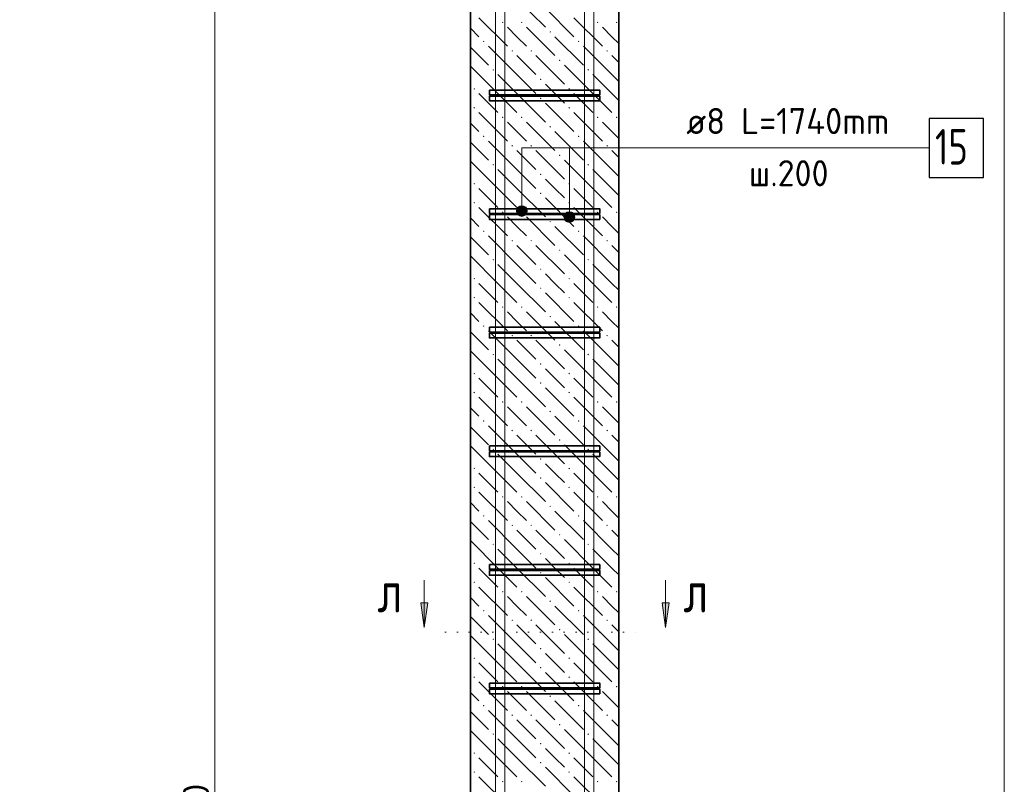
# Model space of a CAD drawing. Header units: millimetres. Extents: x 0 to 59400, y 0 to 42000.
# Tile 7 of 21: x 5200 to 13500, y 22113 to 28559. Entities that reach past the tile are written whole.
import ezdxf

# ---------------------------------------------------------------- set-up
doc = ezdxf.new("R2010")
doc.units = ezdxf.units.MM
doc.linetypes.add('______2', pattern=[270, 200, -70])
doc.linetypes.add('______9', pattern=[100, 0, -100])
for name, color, linetype, lineweight in [('S1 Продольная арматура', 52, 'Continuous', 25), ('Standard', 7, 'Continuous', 25), ('Позиционная метка линия выноска', 7, 'Continuous', 13), ('Размерная линия_ общее', 7, 'Continuous', 13), ('Узлы символ', 7, 'Continuous', 25), ('Хомут', 52, 'Continuous', 25)]:
    doc.layers.add(name, color=color, linetype=linetype, lineweight=lineweight)
doc.layers.add('ЖБ Пилон', color=7, linetype='______2', lineweight=13, true_color=0xa0a0a0)
doc.styles.add('ISOCPEUR', font='txt')

msp = doc.modelspace()

# ---------------------------------------------------------------- hatches: boundary and pattern name
at = {"layer": 'ЖБ Пилон', "linetype": 'Continuous', "lineweight": 18, "transparency": 33554687}
for points in [[(9265.2, 28536.1), (9271.7, 28542.6), (9278.2, 28536.1), (9271.7, 28529.6)], [(9425.2, 28536.1), (9431.7, 28542.6), (9438.2, 28536.1), (9431.7, 28529.6)], [(10065.2, 28536.1), (10071.7, 28542.6), (10078.2, 28536.1), (10071.7, 28529.6)], [(10225.2, 28536.1), (10231.7, 28542.6), (10238.2, 28536.1), (10231.7, 28529.6)], [(9665.2, 28456.1), (9671.7, 28462.6), (9678.2, 28456.1), (9671.7, 28449.6)], [(9105.2, 28376.1), (9111.7, 28382.6), (9118.2, 28376.1), (9111.7, 28369.6)], [(9905.2, 28376.1), (9911.7, 28382.6), (9918.2, 28376.1), (9911.7, 28369.6)], [(9345.2, 28296.1), (9351.7, 28302.6), (9358.2, 28296.1), (9351.7, 28289.6)], [(9505.2, 28296.1), (9511.7, 28302.6), (9518.2, 28296.1), (9511.7, 28289.6)], [(9745.2, 28216.1), (9751.7, 28222.6), (9758.2, 28216.1), (9751.7, 28209.6)], [(10145.2, 28296.1), (10151.7, 28302.6), (10158.2, 28296.1), (10151.7, 28289.6)], [(9185.2, 28136.1), (9191.7, 28142.6), (9198.2, 28136.1), (9191.7, 28129.6)], [(9985.2, 28136.1), (9991.7, 28142.6), (9998.2, 28136.1), (9991.7, 28129.6)], [(9585.2, 28056.1), (9591.7, 28062.6), (9598.2, 28056.1), (9591.7, 28049.6)], [(9025.2, 27976.1), (9031.7, 27982.6), (9038.2, 27976.1), (9031.7, 27969.6)], [(9825.2, 27976.1), (9831.7, 27982.6), (9838.2, 27976.1), (9831.7, 27969.6)], [(9585.2, 27896.1), (9591.7, 27902.6), (9598.2, 27896.1), (9591.7, 27889.6)], [(9025.2, 27816.1), (9031.7, 27822.6), (9038.2, 27816.1), (9031.7, 27809.6)], [(9825.2, 27816.1), (9831.7, 27822.6), (9838.2, 27816.1), (9831.7, 27809.6)], [(9265.2, 27736.1), (9271.7, 27742.6), (9278.2, 27736.1), (9271.7, 27729.6)], [(9425.2, 27736.1), (9431.7, 27742.6), (9438.2, 27736.1), (9431.7, 27729.6)], [(10065.2, 27736.1), (10071.7, 27742.6), (10078.2, 27736.1), (10071.7, 27729.6)], [(10225.2, 27736.1), (10231.7, 27742.6), (10238.2, 27736.1), (10231.7, 27729.6)], [(9665.2, 27656.1), (9671.7, 27662.6), (9678.2, 27656.1), (9671.7, 27649.6)], [(9105.2, 27576.1), (9111.7, 27582.6), (9118.2, 27576.1), (9111.7, 27569.6)], [(9905.2, 27576.1), (9911.7, 27582.6), (9918.2, 27576.1), (9911.7, 27569.6)], [(9345.2, 27496.1), (9351.7, 27502.6), (9358.2, 27496.1), (9351.7, 27489.6)], [(9505.2, 27496.1), (9511.7, 27502.6), (9518.2, 27496.1), (9511.7, 27489.6)], [(10145.2, 27496.1), (10151.7, 27502.6), (10158.2, 27496.1), (10151.7, 27489.6)], [(9745.2, 27416.1), (9751.7, 27422.6), (9758.2, 27416.1), (9751.7, 27409.6)], [(9185.2, 27336.1), (9191.7, 27342.6), (9198.2, 27336.1), (9191.7, 27329.6)], [(9985.2, 27336.1), (9991.7, 27342.6), (9998.2, 27336.1), (9991.7, 27329.6)], [(9585.2, 27256.1), (9591.7, 27262.6), (9598.2, 27256.1), (9591.7, 27249.6)], [(9025.2, 27176.1), (9031.7, 27182.6), (9038.2, 27176.1), (9031.7, 27169.6)], [(9825.2, 27176.1), (9831.7, 27182.6), (9838.2, 27176.1), (9831.7, 27169.6)], [(9585.2, 27096.1), (9591.7, 27102.6), (9598.2, 27096.1), (9591.7, 27089.6)], [(9025.2, 27016.1), (9031.7, 27022.6), (9038.2, 27016.1), (9031.7, 27009.6)], [(9825.2, 27016.1), (9831.7, 27022.6), (9838.2, 27016.1), (9831.7, 27009.6)], [(9265.2, 26936.1), (9271.7, 26942.6), (9278.2, 26936.1), (9271.7, 26929.6)], [(9425.2, 26936.1), (9431.7, 26942.6), (9438.2, 26936.1), (9431.7, 26929.6)], [(10065.2, 26936.1), (10071.7, 26942.6), (10078.2, 26936.1), (10071.7, 26929.6)], [(10225.2, 26936.1), (10231.7, 26942.6), (10238.2, 26936.1), (10231.7, 26929.6)], [(9665.2, 26856.1), (9671.7, 26862.6), (9678.2, 26856.1), (9671.7, 26849.6)], [(9105.2, 26776.1), (9111.7, 26782.6), (9118.2, 26776.1), (9111.7, 26769.6)], [(9905.2, 26776.1), (9911.7, 26782.6), (9918.2, 26776.1), (9911.7, 26769.6)], [(9345.2, 26696.1), (9351.7, 26702.6), (9358.2, 26696.1), (9351.7, 26689.6)], [(9505.2, 26696.1), (9511.7, 26702.6), (9518.2, 26696.1), (9511.7, 26689.6)], [(10145.2, 26696.1), (10151.7, 26702.6), (10158.2, 26696.1), (10151.7, 26689.6)], [(9745.2, 26616.1), (9751.7, 26622.6), (9758.2, 26616.1), (9751.7, 26609.6)], [(9185.2, 26536.1), (9191.7, 26542.6), (9198.2, 26536.1), (9191.7, 26529.6)], [(9985.2, 26536.1), (9991.7, 26542.6), (9998.2, 26536.1), (9991.7, 26529.6)], [(9585.2, 26456.1), (9591.7, 26462.6), (9598.2, 26456.1), (9591.7, 26449.6)], [(9025.2, 26376.1), (9031.7, 26382.6), (9038.2, 26376.1), (9031.7, 26369.6)], [(9825.2, 26376.1), (9831.7, 26382.6), (9838.2, 26376.1), (9831.7, 26369.6)], [(9585.2, 26296.1), (9591.7, 26302.6), (9598.2, 26296.1), (9591.7, 26289.6)], [(9025.2, 26216.1), (9031.7, 26222.6), (9038.2, 26216.1), (9031.7, 26209.6)], [(9825.2, 26216.1), (9831.7, 26222.6), (9838.2, 26216.1), (9831.7, 26209.6)], [(9265.2, 26136.1), (9271.7, 26142.6), (9278.2, 26136.1), (9271.7, 26129.6)], [(9425.2, 26136.1), (9431.7, 26142.6), (9438.2, 26136.1), (9431.7, 26129.6)], [(9665.2, 26056.1), (9671.7, 26062.6), (9678.2, 26056.1), (9671.7, 26049.6)], [(10065.2, 26136.1), (10071.7, 26142.6), (10078.2, 26136.1), (10071.7, 26129.6)], [(10225.2, 26136.1), (10231.7, 26142.6), (10238.2, 26136.1), (10231.7, 26129.6)], [(9105.2, 25976.1), (9111.7, 25982.6), (9118.2, 25976.1), (9111.7, 25969.6)], [(9905.2, 25976.1), (9911.7, 25982.6), (9918.2, 25976.1), (9911.7, 25969.6)], [(9345.2, 25896.1), (9351.7, 25902.6), (9358.2, 25896.1), (9351.7, 25889.6)], [(9505.2, 25896.1), (9511.7, 25902.6), (9518.2, 25896.1), (9511.7, 25889.6)], [(10145.2, 25896.1), (10151.7, 25902.6), (10158.2, 25896.1), (10151.7, 25889.6)], [(9745.2, 25816.1), (9751.7, 25822.6), (9758.2, 25816.1), (9751.7, 25809.6)], [(9185.2, 25736.1), (9191.7, 25742.6), (9198.2, 25736.1), (9191.7, 25729.6)], [(9985.2, 25736.1), (9991.7, 25742.6), (9998.2, 25736.1), (9991.7, 25729.6)], [(9585.2, 25656.1), (9591.7, 25662.6), (9598.2, 25656.1), (9591.7, 25649.6)], [(9025.2, 25576.1), (9031.7, 25582.6), (9038.2, 25576.1), (9031.7, 25569.6)], [(9825.2, 25576.1), (9831.7, 25582.6), (9838.2, 25576.1), (9831.7, 25569.6)], [(9585.2, 25496.1), (9591.7, 25502.6), (9598.2, 25496.1), (9591.7, 25489.6)], [(9025.2, 25416.1), (9031.7, 25422.6), (9038.2, 25416.1), (9031.7, 25409.6)], [(9825.2, 25416.1), (9831.7, 25422.6), (9838.2, 25416.1), (9831.7, 25409.6)], [(9265.2, 25336.1), (9271.7, 25342.6), (9278.2, 25336.1), (9271.7, 25329.6)], [(9425.2, 25336.1), (9431.7, 25342.6), (9438.2, 25336.1), (9431.7, 25329.6)], [(10065.2, 25336.1), (10071.7, 25342.6), (10078.2, 25336.1), (10071.7, 25329.6)], [(10225.2, 25336.1), (10231.7, 25342.6), (10238.2, 25336.1), (10231.7, 25329.6)], [(9665.2, 25256.1), (9671.7, 25262.6), (9678.2, 25256.1), (9671.7, 25249.6)], [(9105.2, 25176.1), (9111.7, 25182.6), (9118.2, 25176.1), (9111.7, 25169.6)], [(9905.2, 25176.1), (9911.7, 25182.6), (9918.2, 25176.1), (9911.7, 25169.6)], [(9345.2, 25096.1), (9351.7, 25102.6), (9358.2, 25096.1), (9351.7, 25089.6)], [(9505.2, 25096.1), (9511.7, 25102.6), (9518.2, 25096.1), (9511.7, 25089.6)], [(10145.2, 25096.1), (10151.7, 25102.6), (10158.2, 25096.1), (10151.7, 25089.6)], [(9745.2, 25016.1), (9751.7, 25022.6), (9758.2, 25016.1), (9751.7, 25009.6)], [(9185.2, 24936.1), (9191.7, 24942.6), (9198.2, 24936.1), (9191.7, 24929.6)], [(9985.2, 24936.1), (9991.7, 24942.6), (9998.2, 24936.1), (9991.7, 24929.6)], [(9585.2, 24856.1), (9591.7, 24862.6), (9598.2, 24856.1), (9591.7, 24849.6)], [(9025.2, 24776.1), (9031.7, 24782.6), (9038.2, 24776.1), (9031.7, 24769.6)], [(9825.2, 24776.1), (9831.7, 24782.6), (9838.2, 24776.1), (9831.7, 24769.6)], [(9585.2, 24696.1), (9591.7, 24702.6), (9598.2, 24696.1), (9591.7, 24689.6)], [(9025.2, 24616.1), (9031.7, 24622.6), (9038.2, 24616.1), (9031.7, 24609.6)], [(9825.2, 24616.1), (9831.7, 24622.6), (9838.2, 24616.1), (9831.7, 24609.6)], [(9265.2, 24536.1), (9271.7, 24542.6), (9278.2, 24536.1), (9271.7, 24529.6)], [(9425.2, 24536.1), (9431.7, 24542.6), (9438.2, 24536.1), (9431.7, 24529.6)], [(10065.2, 24536.1), (10071.7, 24542.6), (10078.2, 24536.1), (10071.7, 24529.6)], [(10225.2, 24536.1), (10231.7, 24542.6), (10238.2, 24536.1), (10231.7, 24529.6)], [(9665.2, 24456.1), (9671.7, 24462.6), (9678.2, 24456.1), (9671.7, 24449.6)], [(9105.2, 24376.1), (9111.7, 24382.6), (9118.2, 24376.1), (9111.7, 24369.6)], [(9905.2, 24376.1), (9911.7, 24382.6), (9918.2, 24376.1), (9911.7, 24369.6)], [(9345.2, 24296.1), (9351.7, 24302.6), (9358.2, 24296.1), (9351.7, 24289.6)], [(9505.2, 24296.1), (9511.7, 24302.6), (9518.2, 24296.1), (9511.7, 24289.6)], [(10145.2, 24296.1), (10151.7, 24302.6), (10158.2, 24296.1), (10151.7, 24289.6)], [(9745.2, 24216.1), (9751.7, 24222.6), (9758.2, 24216.1), (9751.7, 24209.6)], [(9185.2, 24136.1), (9191.7, 24142.6), (9198.2, 24136.1), (9191.7, 24129.6)], [(9985.2, 24136.1), (9991.7, 24142.6), (9998.2, 24136.1), (9991.7, 24129.6)], [(9585.2, 24056.1), (9591.7, 24062.6), (9598.2, 24056.1), (9591.7, 24049.6)], [(9025.2, 23976.1), (9031.7, 23982.6), (9038.2, 23976.1), (9031.7, 23969.6)], [(9825.2, 23976.1), (9831.7, 23982.6), (9838.2, 23976.1), (9831.7, 23969.6)], [(9025.2, 23816.1), (9031.7, 23822.6), (9038.2, 23816.1), (9031.7, 23809.6)], [(9585.2, 23896.1), (9591.7, 23902.6), (9598.2, 23896.1), (9591.7, 23889.6)], [(9825.2, 23816.1), (9831.7, 23822.6), (9838.2, 23816.1), (9831.7, 23809.6)], [(9265.2, 23736.1), (9271.7, 23742.6), (9278.2, 23736.1), (9271.7, 23729.6)], [(9425.2, 23736.1), (9431.7, 23742.6), (9438.2, 23736.1), (9431.7, 23729.6)], [(10065.2, 23736.1), (10071.7, 23742.6), (10078.2, 23736.1), (10071.7, 23729.6)], [(10225.2, 23736.1), (10231.7, 23742.6), (10238.2, 23736.1), (10231.7, 23729.6)], [(9665.2, 23656.1), (9671.7, 23662.6), (9678.2, 23656.1), (9671.7, 23649.6)], [(9105.2, 23576.1), (9111.7, 23582.6), (9118.2, 23576.1), (9111.7, 23569.6)], [(9905.2, 23576.1), (9911.7, 23582.6), (9918.2, 23576.1), (9911.7, 23569.6)], [(9345.2, 23496.1), (9351.7, 23502.6), (9358.2, 23496.1), (9351.7, 23489.6)], [(9505.2, 23496.1), (9511.7, 23502.6), (9518.2, 23496.1), (9511.7, 23489.6)], [(10145.2, 23496.1), (10151.7, 23502.6), (10158.2, 23496.1), (10151.7, 23489.6)], [(9745.2, 23416.1), (9751.7, 23422.6), (9758.2, 23416.1), (9751.7, 23409.6)], [(9185.2, 23336.1), (9191.7, 23342.6), (9198.2, 23336.1), (9191.7, 23329.6)], [(9985.2, 23336.1), (9991.7, 23342.6), (9998.2, 23336.1), (9991.7, 23329.6)], [(9585.2, 23256.1), (9591.7, 23262.6), (9598.2, 23256.1), (9591.7, 23249.6)], [(9025.2, 23176.1), (9031.7, 23182.6), (9038.2, 23176.1), (9031.7, 23169.6)], [(9825.2, 23176.1), (9831.7, 23182.6), (9838.2, 23176.1), (9831.7, 23169.6)], [(9585.2, 23096.1), (9591.7, 23102.6), (9598.2, 23096.1), (9591.7, 23089.6)], [(9025.2, 23016.1), (9031.7, 23022.6), (9038.2, 23016.1), (9031.7, 23009.6)], [(9825.2, 23016.1), (9831.7, 23022.6), (9838.2, 23016.1), (9831.7, 23009.6)], [(9265.2, 22936.1), (9271.7, 22942.6), (9278.2, 22936.1), (9271.7, 22929.6)], [(9425.2, 22936.1), (9431.7, 22942.6), (9438.2, 22936.1), (9431.7, 22929.6)], [(10065.2, 22936.1), (10071.7, 22942.6), (10078.2, 22936.1), (10071.7, 22929.6)], [(10225.2, 22936.1), (10231.7, 22942.6), (10238.2, 22936.1), (10231.7, 22929.6)], [(9665.2, 22856.1), (9671.7, 22862.6), (9678.2, 22856.1), (9671.7, 22849.6)], [(9105.2, 22776.1), (9111.7, 22782.6), (9118.2, 22776.1), (9111.7, 22769.6)], [(9905.2, 22776.1), (9911.7, 22782.6), (9918.2, 22776.1), (9911.7, 22769.6)], [(9345.2, 22696.1), (9351.7, 22702.6), (9358.2, 22696.1), (9351.7, 22689.6)], [(9505.2, 22696.1), (9511.7, 22702.6), (9518.2, 22696.1), (9511.7, 22689.6)], [(10145.2, 22696.1), (10151.7, 22702.6), (10158.2, 22696.1), (10151.7, 22689.6)], [(9745.2, 22616.1), (9751.7, 22622.6), (9758.2, 22616.1), (9751.7, 22609.6)], [(9185.2, 22536.1), (9191.7, 22542.6), (9198.2, 22536.1), (9191.7, 22529.6)], [(9985.2, 22536.1), (9991.7, 22542.6), (9998.2, 22536.1), (9991.7, 22529.6)], [(9585.2, 22456.1), (9591.7, 22462.6), (9598.2, 22456.1), (9591.7, 22449.6)], [(9025.2, 22376.1), (9031.7, 22382.6), (9038.2, 22376.1), (9031.7, 22369.6)], [(9825.2, 22376.1), (9831.7, 22382.6), (9838.2, 22376.1), (9831.7, 22369.6)], [(9585.2, 22296.1), (9591.7, 22302.6), (9598.2, 22296.1), (9591.7, 22289.6)], [(9025.2, 22216.1), (9031.7, 22222.6), (9038.2, 22216.1), (9031.7, 22209.6)], [(9825.2, 22216.1), (9831.7, 22222.6), (9838.2, 22216.1), (9831.7, 22209.6)], [(9265.2, 22136.1), (9271.7, 22142.6), (9278.2, 22136.1), (9271.7, 22129.6)], [(9425.2, 22136.1), (9431.7, 22142.6), (9438.2, 22136.1), (9431.7, 22129.6)], [(10065.2, 22136.1), (10071.7, 22142.6), (10078.2, 22136.1), (10071.7, 22129.6)], [(10225.2, 22136.1), (10231.7, 22142.6), (10238.2, 22136.1), (10231.7, 22129.6)]]:
    msp.add_hatch(color=7, dxfattribs=at).paths.add_polyline_path(points, flags=16)
at = {"layer": 'Позиционная метка линия выноска', "linetype": 'Continuous', "lineweight": 13, "transparency": 33554687}
for points in [[(9455.9, 26984.5), (9410.9, 26984.5), (9394.7, 26968.3)], [(9455.9, 26984.5), (9394.7, 26968.3), (9472.1, 26968.3)], [(9410.9, 26984.5), (9455.9, 26984.5), (9433.4, 26990.8)], [(9472.1, 26968.3), (9394.7, 26968.3), (9388.4, 26945.8)], [(9472.1, 26968.3), (9388.4, 26945.8), (9478.4, 26945.8)], [(9478.4, 26945.8), (9388.4, 26945.8), (9394.7, 26923.3)], [(9478.4, 26945.8), (9394.7, 26923.3), (9472.1, 26923.3)], [(9472.1, 26923.3), (9394.7, 26923.3), (9410.9, 26907.1)], [(9472.1, 26923.3), (9410.9, 26907.1), (9455.9, 26907.1)], [(9455.9, 26907.1), (9410.9, 26907.1), (9433.4, 26900.8)], [(9872.1, 26918.3), (9794.7, 26918.3), (9788.4, 26895.8)], [(9872.1, 26918.3), (9788.4, 26895.8), (9878.4, 26895.8)], [(9878.4, 26895.8), (9788.4, 26895.8), (9794.7, 26873.3)], [(9855.9, 26934.5), (9810.9, 26934.5), (9794.7, 26918.3)], [(9855.9, 26934.5), (9794.7, 26918.3), (9872.1, 26918.3)], [(9878.4, 26895.8), (9794.7, 26873.3), (9872.1, 26873.3)], [(9810.9, 26934.5), (9855.9, 26934.5), (9833.4, 26940.8)], [(9872.1, 26873.3), (9794.7, 26873.3), (9810.9, 26857.1)], [(9872.1, 26873.3), (9810.9, 26857.1), (9855.9, 26857.1)], [(9855.9, 26857.1), (9810.9, 26857.1), (9833.4, 26850.8)]]:
    msp.add_hatch(color=7, dxfattribs=at).paths.add_polyline_path(points)
at = {"layer": 'Узлы символ', "linetype": 'Continuous', "lineweight": 13, "transparency": 33554687}
for points in [[(8640.8, 23643.8), (8610.8, 23433.8), (8580.8, 23643.8)], [(10675.1, 23643.8), (10645.1, 23433.8), (10615.1, 23643.8)]]:
    msp.add_hatch(color=7, dxfattribs=at).paths.add_polyline_path(points, flags=16)

# ---------------------------------------------------------------- linework, layer by layer
at = {"layer": 'S1 Продольная арматура', "color": 7, "linetype": 'Continuous', "lineweight": 18, "transparency": 33554687}
for points in [[(9960, 4495.8), (9960, 35920.8), (6460, 35920.8), (6460, 36000.8), (10040, 36000.8), (10040, 4495.8), (9960, 4495.8)], [(9960, 4495.8), (9960, 35920.8), (6460, 35920.8), (6460, 36000.8), (10040, 36000.8), (10040, 4495.8), (9960, 4495.8)], [(9960, 4495.8), (9960, 35920.8), (6460, 35920.8), (6460, 36000.8), (10040, 36000.8), (10040, 4495.8), (9960, 4495.8)], [(9209.9, 4495.8), (9209.9, 35820.8), (5610, 35820.8), (5610, 35900.8), (9290, 35900.8), (9290, 4495.8), (9209.9, 4495.8)], [(9209.9, 4495.8), (9209.9, 35820.8), (5610, 35820.8), (5610, 35900.8), (9290, 35900.8), (9290, 4495.8), (9209.9, 4495.8)], [(9209.9, 4495.8), (9209.9, 35820.8), (5610, 35820.8), (5610, 35900.8), (9290, 35900.8), (9290, 4495.8), (9209.9, 4495.8)]]:
    msp.add_lwpolyline(points, dxfattribs=at)
at = {"layer": 'Standard', "color": 254, "linetype": 'Continuous', "lineweight": 13, "true_color": 0xc4c4ff, "transparency": 33554687}
msp.add_lwpolyline([(4750, 1995.8), (13500, 1995.8), (13500, 39780), (4750, 39780), (4750, 1995.8)], dxfattribs=at)
at = {"layer": 'ЖБ Пилон', "color": 7, "linetype": 'Continuous', "lineweight": 35, "transparency": 33554687}
for p, q in [((9000, 35195.8), (9000, 4495.8)), ((10250, 4495.8), (10250, 35195.8))]:
    msp.add_line(p, q, dxfattribs=at)
at = {"layer": 'ЖБ Пилон', "color": 9, "linetype": 'Continuous', "lineweight": 18, "true_color": 0xc7c7c7, "transparency": 33554687}
for p, q in [((9391.7, 28736.1), (9631.7, 28496.1)), ((9631.7, 28656.1), (9871.7, 28416.1)), ((9071.7, 28576.1), (9311.7, 28336.1)), ((9871.7, 28576.1), (10111.7, 28336.1)), ((9000, 28487.9), (9071.7, 28416.1)), ((9391.7, 28416.1), (9311.7, 28496.1)), ((9471.7, 28496.1), (9711.7, 28256.1)), ((10191.7, 28416.1), (10111.7, 28496.1)), ((9471.7, 28336.1), (9391.7, 28416.1)), ((9711.7, 28416.1), (9951.7, 28176.1)), ((10250, 28357.9), (10191.7, 28416.1)), ((9000, 28327.9), (9151.7, 28176.1)), ((9391.7, 28096.1), (9151.7, 28336.1)), ((10191.7, 28096.1), (9951.7, 28336.1)), ((9391.7, 28256.1), (9551.7, 28096.1)), ((9551.7, 28256.1), (9791.7, 28016.1)), ((10191.7, 28256.1), (10250, 28197.9)), ((9231.7, 27936.1), (9000, 28167.9)), ((10031.7, 27936.1), (9791.7, 28176.1)), ((9231.7, 28096.1), (9391.7, 27936.1)), ((9391.7, 28096.1), (9551.7, 27936.1)), ((10031.7, 28096.1), (10191.7, 27936.1)), ((10191.7, 28096.1), (10250, 28037.9)), ((9711.7, 27936.1), (9631.7, 28016.1)), ((9071.7, 27936.1), (9231.7, 27776.1)), ((9231.7, 27936.1), (9391.7, 27776.1)), ((9391.7, 27936.1), (9631.7, 27696.1)), ((9791.7, 27856.1), (9711.7, 27936.1)), ((9871.7, 27936.1), (10031.7, 27776.1)), ((10031.7, 27936.1), (10191.7, 27776.1)), ((10191.7, 27936.1), (10250, 27877.9)), ((9631.7, 27856.1), (9871.7, 27616.1)), ((9071.7, 27776.1), (9311.7, 27536.1)), ((9871.7, 27776.1), (10111.7, 27536.1)), ((9000, 27687.9), (9071.7, 27616.1)), ((9391.7, 27616.1), (9311.7, 27696.1)), ((9471.7, 27696.1), (9711.7, 27456.1)), ((10191.7, 27616.1), (10111.7, 27696.1)), ((9471.7, 27536.1), (9391.7, 27616.1)), ((9711.7, 27616.1), (9951.7, 27376.1)), ((10250, 27557.9), (10191.7, 27616.1)), ((9000, 27527.9), (9151.7, 27376.1)), ((9391.7, 27296.1), (9151.7, 27536.1)), ((10191.7, 27296.1), (9951.7, 27536.1)), ((9391.7, 27456.1), (9551.7, 27296.1)), ((9551.7, 27456.1), (9791.7, 27216.1)), ((10191.7, 27456.1), (10250, 27397.9)), ((9231.7, 27136.1), (9000, 27367.9)), ((10031.7, 27136.1), (9791.7, 27376.1)), ((9231.7, 27296.1), (9391.7, 27136.1)), ((9391.7, 27296.1), (9551.7, 27136.1)), ((10031.7, 27296.1), (10191.7, 27136.1)), ((10191.7, 27296.1), (10250, 27237.9)), ((9711.7, 27136.1), (9631.7, 27216.1)), ((9071.7, 27136.1), (9231.7, 26976.1)), ((9231.7, 27136.1), (9391.7, 26976.1)), ((9391.7, 27136.1), (9631.7, 26896.1)), ((9791.7, 27056.1), (9711.7, 27136.1)), ((9871.7, 27136.1), (10031.7, 26976.1)), ((10031.7, 27136.1), (10191.7, 26976.1)), ((10191.7, 27136.1), (10250, 27077.9)), ((9071.7, 26976.1), (9311.7, 26736.1)), ((9631.7, 27056.1), (9871.7, 26816.1)), ((9871.7, 26976.1), (10111.7, 26736.1)), ((9391.7, 26816.1), (9311.7, 26896.1)), ((9471.7, 26896.1), (9711.7, 26656.1)), ((10191.7, 26816.1), (10111.7, 26896.1)), ((9000, 26887.9), (9071.7, 26816.1)), ((9471.7, 26736.1), (9391.7, 26816.1)), ((9711.7, 26816.1), (9951.7, 26576.1)), ((10250, 26757.9), (10191.7, 26816.1)), ((9000, 26727.9), (9151.7, 26576.1)), ((9391.7, 26496.1), (9151.7, 26736.1)), ((10191.7, 26496.1), (9951.7, 26736.1)), ((9391.7, 26656.1), (9551.7, 26496.1)), ((9551.7, 26656.1), (9791.7, 26416.1)), ((10191.7, 26656.1), (10250, 26597.9)), ((9231.7, 26336.1), (9000, 26567.9)), ((10031.7, 26336.1), (9791.7, 26576.1)), ((9231.7, 26496.1), (9391.7, 26336.1)), ((9391.7, 26496.1), (9551.7, 26336.1)), ((10031.7, 26496.1), (10191.7, 26336.1)), ((10191.7, 26496.1), (10250, 26437.9)), ((9711.7, 26336.1), (9631.7, 26416.1)), ((9071.7, 26336.1), (9231.7, 26176.1)), ((9231.7, 26336.1), (9391.7, 26176.1)), ((9391.7, 26336.1), (9631.7, 26096.1)), ((9791.7, 26256.1), (9711.7, 26336.1)), ((9871.7, 26336.1), (10031.7, 26176.1)), ((10031.7, 26336.1), (10191.7, 26176.1)), ((10191.7, 26336.1), (10250, 26277.9)), ((9631.7, 26256.1), (9871.7, 26016.1)), ((9071.7, 26176.1), (9311.7, 25936.1)), ((9871.7, 26176.1), (10111.7, 25936.1)), ((9000, 26087.9), (9071.7, 26016.1)), ((9391.7, 26016.1), (9311.7, 26096.1)), ((9471.7, 26096.1), (9711.7, 25856.1)), ((10191.7, 26016.1), (10111.7, 26096.1)), ((9471.7, 25936.1), (9391.7, 26016.1)), ((9711.7, 26016.1), (9951.7, 25776.1)), ((10250, 25957.9), (10191.7, 26016.1)), ((9000, 25927.9), (9151.7, 25776.1)), ((9391.7, 25696.1), (9151.7, 25936.1)), ((10191.7, 25696.1), (9951.7, 25936.1)), ((9391.7, 25856.1), (9551.7, 25696.1)), ((9551.7, 25856.1), (9791.7, 25616.1)), ((10191.7, 25856.1), (10250, 25797.9)), ((9231.7, 25536.1), (9000, 25767.9)), ((10031.7, 25536.1), (9791.7, 25776.1)), ((9231.7, 25696.1), (9391.7, 25536.1)), ((9391.7, 25696.1), (9551.7, 25536.1)), ((10031.7, 25696.1), (10191.7, 25536.1)), ((10191.7, 25696.1), (10250, 25637.9)), ((9711.7, 25536.1), (9631.7, 25616.1)), ((9071.7, 25536.1), (9231.7, 25376.1)), ((9231.7, 25536.1), (9391.7, 25376.1)), ((9391.7, 25536.1), (9631.7, 25296.1)), ((9791.7, 25456.1), (9711.7, 25536.1)), ((9871.7, 25536.1), (10031.7, 25376.1)), ((10031.7, 25536.1), (10191.7, 25376.1)), ((10191.7, 25536.1), (10250, 25477.9)), ((9631.7, 25456.1), (9871.7, 25216.1)), ((9071.7, 25376.1), (9311.7, 25136.1)), ((9871.7, 25376.1), (10111.7, 25136.1)), ((9000, 25287.9), (9071.7, 25216.1)), ((9391.7, 25216.1), (9311.7, 25296.1)), ((9471.7, 25296.1), (9711.7, 25056.1)), ((10191.7, 25216.1), (10111.7, 25296.1)), ((9471.7, 25136.1), (9391.7, 25216.1)), ((9711.7, 25216.1), (9951.7, 24976.1)), ((10250, 25157.9), (10191.7, 25216.1)), ((9000, 25127.9), (9151.7, 24976.1)), ((9391.7, 24896.1), (9151.7, 25136.1)), ((10191.7, 24896.1), (9951.7, 25136.1)), ((9391.7, 25056.1), (9551.7, 24896.1)), ((9551.7, 25056.1), (9791.7, 24816.1)), ((10191.7, 25056.1), (10250, 24997.9)), ((9231.7, 24736.1), (9000, 24967.9)), ((10031.7, 24736.1), (9791.7, 24976.1)), ((9231.7, 24896.1), (9391.7, 24736.1)), ((9391.7, 24896.1), (9551.7, 24736.1)), ((10031.7, 24896.1), (10191.7, 24736.1)), ((10191.7, 24896.1), (10250, 24837.9)), ((9071.7, 24736.1), (9231.7, 24576.1)), ((9231.7, 24736.1), (9391.7, 24576.1)), ((9391.7, 24736.1), (9631.7, 24496.1)), ((9711.7, 24736.1), (9631.7, 24816.1)), ((9791.7, 24656.1), (9711.7, 24736.1)), ((9871.7, 24736.1), (10031.7, 24576.1)), ((10031.7, 24736.1), (10191.7, 24576.1)), ((10191.7, 24736.1), (10250, 24677.9)), ((9631.7, 24656.1), (9871.7, 24416.1)), ((9071.7, 24576.1), (9311.7, 24336.1)), ((9871.7, 24576.1), (10111.7, 24336.1)), ((9000, 24487.9), (9071.7, 24416.1)), ((9391.7, 24416.1), (9311.7, 24496.1)), ((9471.7, 24496.1), (9711.7, 24256.1)), ((10191.7, 24416.1), (10111.7, 24496.1)), ((9471.7, 24336.1), (9391.7, 24416.1)), ((9711.7, 24416.1), (9951.7, 24176.1)), ((10250, 24357.9), (10191.7, 24416.1)), ((9000, 24327.9), (9151.7, 24176.1)), ((9391.7, 24096.1), (9151.7, 24336.1)), ((10191.7, 24096.1), (9951.7, 24336.1)), ((9391.7, 24256.1), (9551.7, 24096.1)), ((9551.7, 24256.1), (9791.7, 24016.1)), ((10191.7, 24256.1), (10250, 24197.9)), ((9231.7, 23936.1), (9000, 24167.9)), ((10031.7, 23936.1), (9791.7, 24176.1)), ((9231.7, 24096.1), (9391.7, 23936.1)), ((9391.7, 24096.1), (9551.7, 23936.1)), ((10031.7, 24096.1), (10191.7, 23936.1)), ((10191.7, 24096.1), (10250, 24037.9)), ((9711.7, 23936.1), (9631.7, 24016.1)), ((9071.7, 23936.1), (9231.7, 23776.1)), ((9231.7, 23936.1), (9391.7, 23776.1)), ((9391.7, 23936.1), (9631.7, 23696.1)), ((9791.7, 23856.1), (9711.7, 23936.1)), ((9871.7, 23936.1), (10031.7, 23776.1)), ((10031.7, 23936.1), (10191.7, 23776.1)), ((10191.7, 23936.1), (10250, 23877.9)), ((9631.7, 23856.1), (9871.7, 23616.1)), ((9071.7, 23776.1), (9311.7, 23536.1)), ((9871.7, 23776.1), (10111.7, 23536.1)), ((9000, 23687.9), (9071.7, 23616.1)), ((9391.7, 23616.1), (9311.7, 23696.1)), ((9471.7, 23696.1), (9711.7, 23456.1)), ((10191.7, 23616.1), (10111.7, 23696.1)), ((9471.7, 23536.1), (9391.7, 23616.1)), ((9711.7, 23616.1), (9951.7, 23376.1)), ((10250, 23557.9), (10191.7, 23616.1)), ((9000, 23527.9), (9151.7, 23376.1)), ((9391.7, 23296.1), (9151.7, 23536.1)), ((10191.7, 23296.1), (9951.7, 23536.1)), ((9391.7, 23456.1), (9551.7, 23296.1)), ((9551.7, 23456.1), (9791.7, 23216.1)), ((10191.7, 23456.1), (10250, 23397.9)), ((9231.7, 23136.1), (9000, 23367.9)), ((10031.7, 23136.1), (9791.7, 23376.1)), ((9231.7, 23296.1), (9391.7, 23136.1)), ((9391.7, 23296.1), (9551.7, 23136.1)), ((10031.7, 23296.1), (10191.7, 23136.1)), ((10191.7, 23296.1), (10250, 23237.9)), ((9711.7, 23136.1), (9631.7, 23216.1)), ((9071.7, 23136.1), (9231.7, 22976.1)), ((9231.7, 23136.1), (9391.7, 22976.1)), ((9391.7, 23136.1), (9631.7, 22896.1)), ((9791.7, 23056.1), (9711.7, 23136.1)), ((9871.7, 23136.1), (10031.7, 22976.1)), ((10031.7, 23136.1), (10191.7, 22976.1)), ((10191.7, 23136.1), (10250, 23077.9)), ((9631.7, 23056.1), (9871.7, 22816.1)), ((9071.7, 22976.1), (9311.7, 22736.1)), ((9871.7, 22976.1), (10111.7, 22736.1)), ((9000, 22887.9), (9071.7, 22816.1)), ((9391.7, 22816.1), (9311.7, 22896.1)), ((9471.7, 22896.1), (9711.7, 22656.1)), ((10191.7, 22816.1), (10111.7, 22896.1)), ((9471.7, 22736.1), (9391.7, 22816.1)), ((9711.7, 22816.1), (9951.7, 22576.1)), ((10250, 22757.9), (10191.7, 22816.1)), ((9000, 22727.9), (9151.7, 22576.1)), ((9391.7, 22496.1), (9151.7, 22736.1)), ((10191.7, 22496.1), (9951.7, 22736.1)), ((9391.7, 22656.1), (9551.7, 22496.1)), ((9551.7, 22656.1), (9791.7, 22416.1)), ((10031.7, 22336.1), (9791.7, 22576.1)), ((10191.7, 22656.1), (10250, 22597.9)), ((9231.7, 22336.1), (9000, 22567.9)), ((9231.7, 22496.1), (9391.7, 22336.1)), ((9391.7, 22496.1), (9551.7, 22336.1)), ((10031.7, 22496.1), (10191.7, 22336.1)), ((10191.7, 22496.1), (10250, 22437.9)), ((9711.7, 22336.1), (9631.7, 22416.1)), ((9071.7, 22336.1), (9231.7, 22176.1)), ((9231.7, 22336.1), (9391.7, 22176.1)), ((9391.7, 22336.1), (9631.7, 22096.1)), ((9791.7, 22256.1), (9711.7, 22336.1)), ((9871.7, 22336.1), (10031.7, 22176.1)), ((10031.7, 22336.1), (10191.7, 22176.1)), ((10191.7, 22336.1), (10250, 22277.9)), ((9631.7, 22256.1), (9871.7, 22016.1)), ((9071.7, 22176.1), (9311.7, 21936.1)), ((9871.7, 22176.1), (10111.7, 21936.1))]:
    msp.add_line(p, q, dxfattribs=at)
at = {"layer": 'Позиционная метка линия выноска', "color": 7, "linetype": 'Continuous', "lineweight": 13, "transparency": 33554687}
for p, q in [((9433.4, 26990.8), (9433.4, 26990.8)), ((9388.4, 26945.8), (9388.4, 26945.8)), ((9433.4, 26900.8), (9433.4, 26900.8)), ((9478.4, 26945.8), (9478.4, 26945.8)), ((9788.4, 26895.8), (9788.4, 26895.8)), ((9833.4, 26940.8), (9833.4, 26940.8)), ((9878.4, 26895.8), (9878.4, 26895.8)), ((9833.4, 26850.8), (9833.4, 26850.8))]:
    msp.add_line(p, q, dxfattribs=at)
for points in [[(12451.5, 27477.6), (9433.4, 27477.6), (9433.4, 26945.8)], [(12865.8, 27477.6), (9833.4, 27477.6), (9833.4, 26895.8)]]:
    msp.add_lwpolyline(points, dxfattribs=at)
for centre in [(9433.4, 26945.8), (9833.4, 26895.8)]:
    msp.add_circle(centre, 45, dxfattribs=at)
at = {"layer": 'Размерная линия_ общее', "color": 7, "linetype": 'Continuous', "lineweight": 13, "transparency": 33554687}
msp.add_line((6845.4, 10920.8), (6845.4, 31920.8), dxfattribs=at)
at = {"layer": 'Узлы символ', "color": 7, "linetype": 'Continuous', "lineweight": 13, "transparency": 33554687}
for p, q in [((8610.8, 23433.8), (8610.8, 23833.8)), ((10645.1, 23433.8), (10645.1, 23833.8)), ((8610.8, 23643.8), (8610.8, 23658.8)), ((10645.1, 23643.8), (10645.1, 23658.8)), ((8610.8, 23433.8), (8580.8, 23643.8)), ((8580.8, 23643.8), (8640.8, 23643.8)), ((8640.8, 23643.8), (8610.8, 23433.8)), ((10645.1, 23433.8), (10615.1, 23643.8)), ((10615.1, 23643.8), (10675.1, 23643.8)), ((10675.1, 23643.8), (10645.1, 23433.8)), ((8610.8, 23433.8), (8610.8, 23433.8)), ((8610.8, 23433.8), (8610.8, 23433.8)), ((8610.8, 23433.8), (8610.8, 23433.8)), ((10645.1, 23433.8), (10645.1, 23433.8)), ((10645.1, 23433.8), (10645.1, 23433.8)), ((10645.1, 23433.8), (10645.1, 23433.8))]:
    msp.add_line(p, q, dxfattribs=at)
at = {"layer": 'Узлы символ', "color": 7, "linetype": '______9', "lineweight": 13, "transparency": 33554687}
msp.add_line((8789.3, 23395.2), (10439.3, 23395.2), dxfattribs=at)
at = {"layer": 'Хомут', "color": 7, "linetype": 'Continuous', "lineweight": 35, "transparency": 33554687}
for points in [[(9160, 27965.8), (10090, 27965.8), (10090, 27925.8), (9160, 27925.8), (9160, 27965.8)], [(9160, 27915.8), (10090, 27915.8), (10090, 27875.8), (9160, 27875.8), (9160, 27915.8)], [(9160, 26965.8), (10090, 26965.8), (10090, 26925.8), (9160, 26925.8), (9160, 26965.8)], [(9160, 26915.8), (10090, 26915.8), (10090, 26875.8), (9160, 26875.8), (9160, 26915.8)], [(9160, 25965.8), (10090, 25965.8), (10090, 25925.8), (9160, 25925.8), (9160, 25965.8)], [(9160, 25915.8), (10090, 25915.8), (10090, 25875.8), (9160, 25875.8), (9160, 25915.8)], [(9160, 24965.8), (10090, 24965.8), (10090, 24925.8), (9160, 24925.8), (9160, 24965.8)], [(9160, 24915.8), (10090, 24915.8), (10090, 24875.8), (9160, 24875.8), (9160, 24915.8)], [(9160, 23965.8), (10090, 23965.8), (10090, 23925.8), (9160, 23925.8), (9160, 23965.8)], [(9160, 23915.8), (10090, 23915.8), (10090, 23875.8), (9160, 23875.8), (9160, 23915.8)], [(9160, 22965.8), (10090, 22965.8), (10090, 22925.8), (9160, 22925.8), (9160, 22965.8)], [(9160, 22915.8), (10090, 22915.8), (10090, 22875.8), (9160, 22875.8), (9160, 22915.8)]]:
    msp.add_lwpolyline(points, dxfattribs=at)
at = {"layer": 'Хомут', "color": 7, "linetype": 'Continuous', "lineweight": 25, "transparency": 33554687}
msp.add_lwpolyline([(12865.8, 27227.6), (13325.8, 27227.6), (13325.8, 27727.6), (12865.8, 27727.6), (12865.8, 27227.6)], dxfattribs=at)

# ---------------------------------------------------------------- texts
at = {"layer": 'Размерная линия_ общее', "color": 7, "linetype": 'Continuous', "lineweight": 25, "transparency": 33554687, "insert": (6795.4, 20595.8), "char_height": 220, "width": 1775.245, "attachment_point": 7, "rotation": 90, "style": 'ISOCPEUR'}
msp.add_mtext('\\W0.95;21х200=4200', dxfattribs=at)
at = {"layer": 'Узлы символ', "color": 7, "linetype": 'Continuous', "lineweight": 35, "transparency": 33554687, "char_height": 350, "width": 380.809, "attachment_point": 7, "style": 'ISOCPEUR'}
for insert in [(8215.8, 23562.2), (10795.1, 23562.2)]:
    msp.add_mtext('\\W0.78;л', dxfattribs=dict(at, insert=insert))
at = {"layer": 'Хомут', "color": 7, "linetype": 'Continuous', "lineweight": 13, "transparency": 33554687, "attachment_point": 7, "style": 'ISOCPEUR'}
for s, insert, char_height, width in [('\\W0.96;ø8 L=1740mm ', (10818.8, 27594.9), 220, 2018.387), ('\\W0.75;15', (12915.8, 27337.6), 300, 472.281), ('\\W0.95;ш.200 ', (11346.8, 27154.9), 220, 962.136)]:
    msp.add_mtext(s, dxfattribs=dict(at, insert=insert, char_height=char_height, width=width))

doc.saveas('drawing.dxf')
